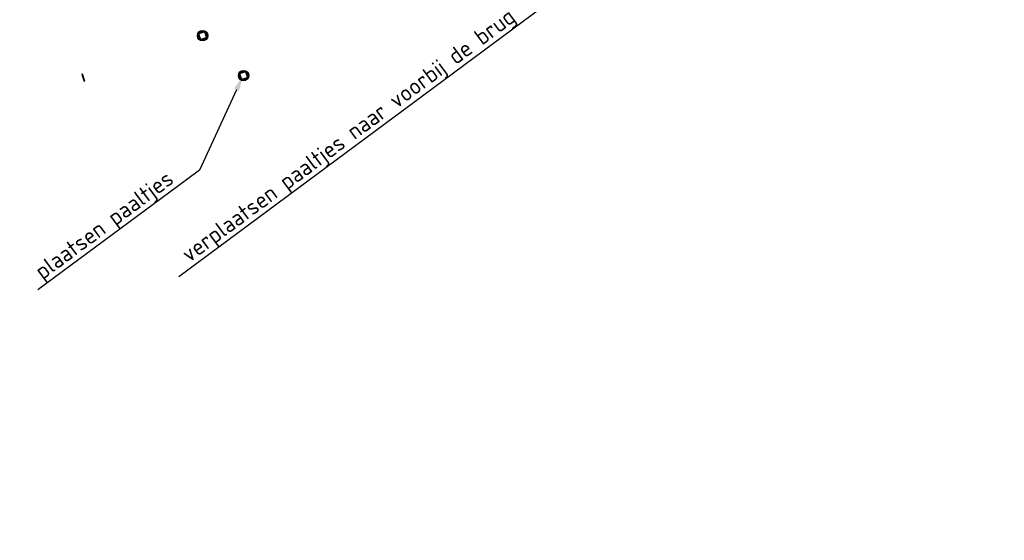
# Model space of a CAD drawing. Header units: metres. Extents: x 103263 to 106611, y 426963 to 428812.
# Tile 67 of 74: x 104683 to 104721, y 427821 to 427841. Entities that reach past the tile are written whole.
import ezdxf
from ezdxf import colors
from ezdxf.entities.mleader import LeaderData, LeaderLine
from ezdxf.math import Vec2, Vec3

# ---------------------------------------------------------------- set-up
doc = ezdxf.new("R2010")
doc.units = ezdxf.units.M
doc.layers.add('N-WE-GR-BEPLANTING-A-250', color=7, linetype='Continuous', lineweight=18, true_color=0x00a500)
doc.layers.add('N-WE-VH-VERHARDING-G', color=252, linetype='Continuous', lineweight=35)
doc.layers.add('X-XX-AL-REFERENTIE-T25', color=7, linetype='Continuous', lineweight=25)
doc.layers.add('paaltje', color=2, linetype='Continuous')
doc.styles.add('NLCS-ISO-M250-T25', font='NLCS-ISO.ttf', dxfattribs={"height": 0.625})

msp = doc.modelspace()

# ---------------------------------------------------------------- hatches: boundary and pattern name
h = msp.add_hatch(color=256)
h.paths.add_polyline_path([(104690.3427025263, 427840.5600007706, 1), (104689.9875751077, 427840.4395453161, 1)])
h.paths.add_polyline_path([(104690.2833453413, 427840.4411928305), (104690.1063725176, 427840.3811655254), (104690.0463452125, 427840.5581383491), (104690.2233180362, 427840.6181656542)], flags=16)
h = msp.add_hatch(color=256)
h.paths.add_polyline_path([(104691.9132499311, 427839.0292664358, 1), (104691.5581225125, 427838.9088109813, 1)])
h.paths.add_polyline_path([(104691.8538927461, 427838.9104584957), (104691.6769199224, 427838.8504311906), (104691.6168926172, 427839.0274040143), (104691.793865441, 427839.0874313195)], flags=16)
at = {"layer": 'N-WE-GR-BEPLANTING-A-250'}
h = msp.add_hatch(dxfattribs=at)
h.set_pattern_fill('AGR-BEPLANTING_SOORT_01', color=256, scale=0.2, angle=2.438340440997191e-10, style=0, pattern_type=2)
h.set_pattern_definition([(60.00000000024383, (104639.955648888, 427910.1806441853), (-0.5773504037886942, 0.9999997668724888), [0.288676, -0.8660260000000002]), (120.0000000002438, (104639.955648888, 427910.1806441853), (-1.154700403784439, -2.331299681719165e-07), [0.288676, -0.8660260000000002]), (270, (104639.955648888, 427910.1806441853), (0.5773500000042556, -0.9999999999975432), [0.25, -1.75])])
edge = h.paths.add_edge_path()
edge.add_line((104659.3303647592, 427926.4612525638), (104651.7230013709, 427930.1607831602))
edge.add_line((104651.7230013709, 427930.1607831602), (104630.4938774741, 427940.376883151))
edge.add_line((104630.4938774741, 427940.376883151), (104615.8207720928, 427939.2164508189))
edge.add_line((104615.8207720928, 427939.2164508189), (104614.2376933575, 427936.9417769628))
edge.add_line((104614.2376933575, 427936.9417769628), (104618.9005509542, 427931.7673681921))
edge.add_line((104618.9005509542, 427931.7673681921), (104620.0012690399, 427927.1015558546))
edge.add_line((104620.0012690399, 427927.1015558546), (104630.0898014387, 427928.1712134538))
edge.add_line((104630.0898014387, 427928.1712134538), (104636.2878124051, 427922.2964945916))
edge.add_line((104636.2878124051, 427922.2964945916), (104635.6264533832, 427916.4450273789))
edge.add_line((104635.6264533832, 427916.4450273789), (104649.3272545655, 427918.542081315))
edge.add_line((104649.3272545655, 427918.542081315), (104660.6366545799, 427913.9924327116))
edge.add_line((104660.6366545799, 427913.9924327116), (104663.6131149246, 427914.9011601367))
edge.add_line((104663.6131149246, 427914.9011601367), (104665.8010621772, 427914.1757056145))
edge.add_line((104665.8010621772, 427914.1757056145), (104667.1001514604, 427911.8641044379))
edge.add_line((104667.1001514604, 427911.8641044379), (104668.6199794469, 427908.9346376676))
edge.add_line((104668.6199794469, 427908.9346376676), (104670.7094656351, 427905.0285698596))
edge.add_line((104670.7094656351, 427905.0285698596), (104666.1406019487, 427898.7868442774))
edge.add_line((104666.1406019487, 427898.7868442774), (104659.3938611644, 427895.167689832))
edge.add_line((104659.3938611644, 427895.167689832), (104659.8848710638, 427894.6055145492))
edge.add_arc((2471945.486461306, 2366238.399359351), 3059610.724035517, 219.310766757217, 219.311095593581)
edge.add_arc((104633.1765330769, 427844.6214640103), 52.49880512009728, 34.46647924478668, 43.892134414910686, ccw=False)
edge.add_arc((104561.2641716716, 427811.9097585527), 131.0209486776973, 20.525008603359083, 28.4523627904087, ccw=False)
edge.add_arc((104687.2521040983, 427859.0575428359), 3.499999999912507, 200.2204952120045, 290.1774694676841)
edge.add_arc((104734.3333150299, 427775.8055196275), 92.1906331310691, 116.25824959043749, 119.84127220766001, ccw=False)
edge.add_line((104693.54653613, 427858.4829137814), (104693.7189308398, 427859.7056682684))
edge.add_line((104693.7189308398, 427859.7056682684), (104675.3548332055, 427897.7132286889))
edge.add_line((104675.3548332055, 427897.7132286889), (104665.2685288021, 427916.3479826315))
edge.add_line((104665.2685288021, 427916.3479826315), (104661.1353112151, 427923.4013750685))
edge.add_line((104661.1353112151, 427923.4013750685), (104659.3303647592, 427926.4612525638))
edge = h.paths.add_edge_path()
edge.add_line((104670.1550383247, 427924.7248936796), (104658.9175619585, 427940.3055199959))
edge.add_line((104658.9175619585, 427940.3055199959), (104653.2284554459, 427936.5817013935))
edge.add_arc((104651.4900431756, 427939.1483963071), 3.100000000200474, 210.78231766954, 304.10962921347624, ccw=False)
edge.add_arc((104006.7206265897, 427555.0583306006), 747.4016849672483, 30.78231766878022, 33.22624458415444)
edge.add_line((104631.9321601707, 427964.5944303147), (104627.9856486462, 427961.7680270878))
edge.add_line((104627.9856486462, 427961.7680270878), (104626.3177951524, 427960.5509960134))
edge.add_line((104626.3177951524, 427960.5509960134), (104625.9700455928, 427960.9459651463))
edge.add_line((104625.9700455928, 427960.9459651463), (104624.1400822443, 427949.0979709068))
edge.add_line((104624.1400822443, 427949.0979709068), (104623.8429765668, 427947.1743769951))
edge.add_line((104623.8429765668, 427947.1743769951), (104618.5678430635, 427941.9415107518))
edge.add_line((104618.5678430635, 427941.9415107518), (104631.1659005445, 427942.9378365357))
edge.add_line((104631.1659005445, 427942.9378365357), (104634.7839139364, 427941.1783634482))
edge.add_line((104634.7839139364, 427941.1783634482), (104651.5656544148, 427933.0172491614))
edge.add_line((104651.5656544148, 427933.0172491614), (104660.8855343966, 427928.4849060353))
edge.add_line((104660.8855343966, 427928.4849060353), (104667.4835066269, 427917.5208487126))
edge.add_line((104667.4835066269, 427917.5208487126), (104673.5438381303, 427906.5821909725))
edge.add_line((104673.5438381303, 427906.5821909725), (104680.5943660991, 427892.6833740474))
edge.add_line((104680.5943660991, 427892.6833740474), (104687.9966658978, 427877.3128729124))
edge.add_line((104687.9966658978, 427877.3128729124), (104695.9848212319, 427860.7641181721))
edge.add_line((104695.9848212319, 427860.7641181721), (104701.3449330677, 427863.4087762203))
edge.add_line((104701.3449330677, 427863.4087762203), (104685.8327935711, 427895.5793691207))
edge.add_line((104685.8327935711, 427895.5793691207), (104682.0114505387, 427903.4467681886))
edge.add_line((104682.0114505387, 427903.4467681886), (104677.8967674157, 427911.1612343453))
edge.add_line((104677.8967674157, 427911.1612343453), (104670.1550383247, 427924.7248936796))

# ---------------------------------------------------------------- linework, layer by layer
at = {"layer": 'N-WE-VH-VERHARDING-G'}
for points in [[(104685.6403982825, 427838.7610787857), (104685.5459253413, 427839.0353908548)], [(104685.6329386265, 427838.7531377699), (104685.6403982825, 427838.7610787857)]]:
    msp.add_lwpolyline(points, dxfattribs=at)
msp.add_lwpolyline([(104685.5459254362, 427839.0353908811, 0.01409178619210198), (104685.6329386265, 427838.7531377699)], format="xyb", dxfattribs=at)
at = {"layer": 'paaltje'}
for centre in [(104690.165138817, 427840.4997730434), (104691.7356862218, 427838.9690387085)]:
    msp.add_circle(centre, 0.2, dxfattribs=at)

# ---------------------------------------------------------------- next in the draw order: leaders
at = {"layer": 'X-XX-AL-REFERENTIE-T25', "ltscale": 0.1}
ml = msp.add_multileader_mtext('Standard', dxfattribs=at)
ml.set_content('verplaatsen paaltjes naar voorbij de brug ', color=256, style='NLCS-ISO-M250-T25')
ml.set_leader_properties(color=256, linetype='ByLayer', lineweight=-1)
ml.build(insert=Vec2(0, 0))
ml.multileader.update_dxf_attribs({"text_left_attachment_type": 5, "text_right_attachment_type": 5, "dogleg_length": 0.625, "arrow_head_size": 0.625})
ctx = ml.context
ctx.base_point, ctx.char_height, ctx.arrow_head_size, ctx.landing_gap_size, ctx.plane_origin, ctx.plane_x_axis, ctx.plane_y_axis = Vec3(104689.5804210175, 427831.4932219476), 0.625, 0.625, 0.225, Vec3(104688.9925218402, 427830.6709451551), Vec3(0.8029428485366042, 0.5960560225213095), Vec3(-0.5960560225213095, 0.8029428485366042)
ctx.left_attachment, ctx.right_attachment = 5, 5
notes = []
notes.append((ctx, [(0, (1, 1, 0), (104703.2906701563, 427841.6708785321), (-0.8029428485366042, -0.5960560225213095), 0.625, [(0, [(104704.9750941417, 427845.3144956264)], 0, [])])]))
ctx.mtext.insert, ctx.mtext.text_direction, ctx.mtext.rotation, ctx.mtext.flow_direction = Vec3(104689.2767876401, 427832.2797256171), Vec3(0.8029428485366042, 0.5960560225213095), 0.6385801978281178, 5
ctx.mtext.has_bg_fill, ctx.mtext.bg_color, ctx.mtext.bg_scale_factor, ctx.mtext.bg_transparency, ctx.mtext.use_window_bg_color = 1, -1027028792, 1.5, 0, 1
for ctx, leaders in notes:
    for number, flags, end, landing, length, lines in leaders:
        leader = LeaderData()
        leader.index, (leader.has_last_leader_line, leader.has_dogleg_vector, leader.attachment_direction) = number, flags
        leader.last_leader_point, leader.dogleg_vector, leader.dogleg_length = Vec3(end), Vec3(landing), length
        for number, points, colour, breaks in lines:
            line = LeaderLine()
            line.index, line.vertices, line.color, line.breaks = number, Vec3.list(points), colors.encode_raw_color(colour), breaks
            leader.lines.append(line)
        ctx.leaders.append(leader)

# ---------------------------------------------------------------- next in the draw order: leaders
ml = msp.add_multileader_mtext('Standard', dxfattribs=at)
ml.set_content('plaatsen paaltjes', color=256, style='NLCS-ISO-M250-T25')
ml.set_leader_properties(color=256, linetype='ByLayer', lineweight=-1)
ml.build(insert=Vec2(0, 0))
ml.multileader.update_dxf_attribs({"text_left_attachment_type": 5, "text_right_attachment_type": 5, "dogleg_length": 0.625, "arrow_head_size": 0.625})
ctx = ml.context
ctx.base_point, ctx.char_height, ctx.arrow_head_size, ctx.landing_gap_size, ctx.plane_origin, ctx.plane_x_axis, ctx.plane_y_axis = Vec3(104683.9621873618, 427830.833631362), 0.625, 0.625, 0.225, Vec3(104675.7463311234, 427824.3488223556), Vec3(0.8029428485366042, 0.5960560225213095), Vec3(-0.5960560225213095, 0.8029428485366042)
ctx.left_attachment, ctx.right_attachment = 5, 5
notes = []
notes.append((ctx, [(0, (1, 1, 0), (104690.0444794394, 427835.3487557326), (-0.8029428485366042, -0.5960560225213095), 0.625, [(0, [(104691.7289034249, 427838.9923728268)], 0, [])])]))
ctx.mtext.insert, ctx.mtext.text_direction, ctx.mtext.rotation, ctx.mtext.flow_direction = Vec3(104683.6585539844, 427831.6201350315), Vec3(0.8029428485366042, 0.5960560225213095), 0.6385801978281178, 5
ctx.mtext.has_bg_fill, ctx.mtext.bg_color, ctx.mtext.bg_scale_factor, ctx.mtext.bg_transparency, ctx.mtext.use_window_bg_color = 1, -1027028792, 1.5, 0, 1
for ctx, leaders in notes:
    for number, flags, end, landing, length, lines in leaders:
        leader = LeaderData()
        leader.index, (leader.has_last_leader_line, leader.has_dogleg_vector, leader.attachment_direction) = number, flags
        leader.last_leader_point, leader.dogleg_vector, leader.dogleg_length = Vec3(end), Vec3(landing), length
        for number, points, colour, breaks in lines:
            line = LeaderLine()
            line.index, line.vertices, line.color, line.breaks = number, Vec3.list(points), colors.encode_raw_color(colour), breaks
            leader.lines.append(line)
        ctx.leaders.append(leader)

doc.saveas('drawing.dxf')
